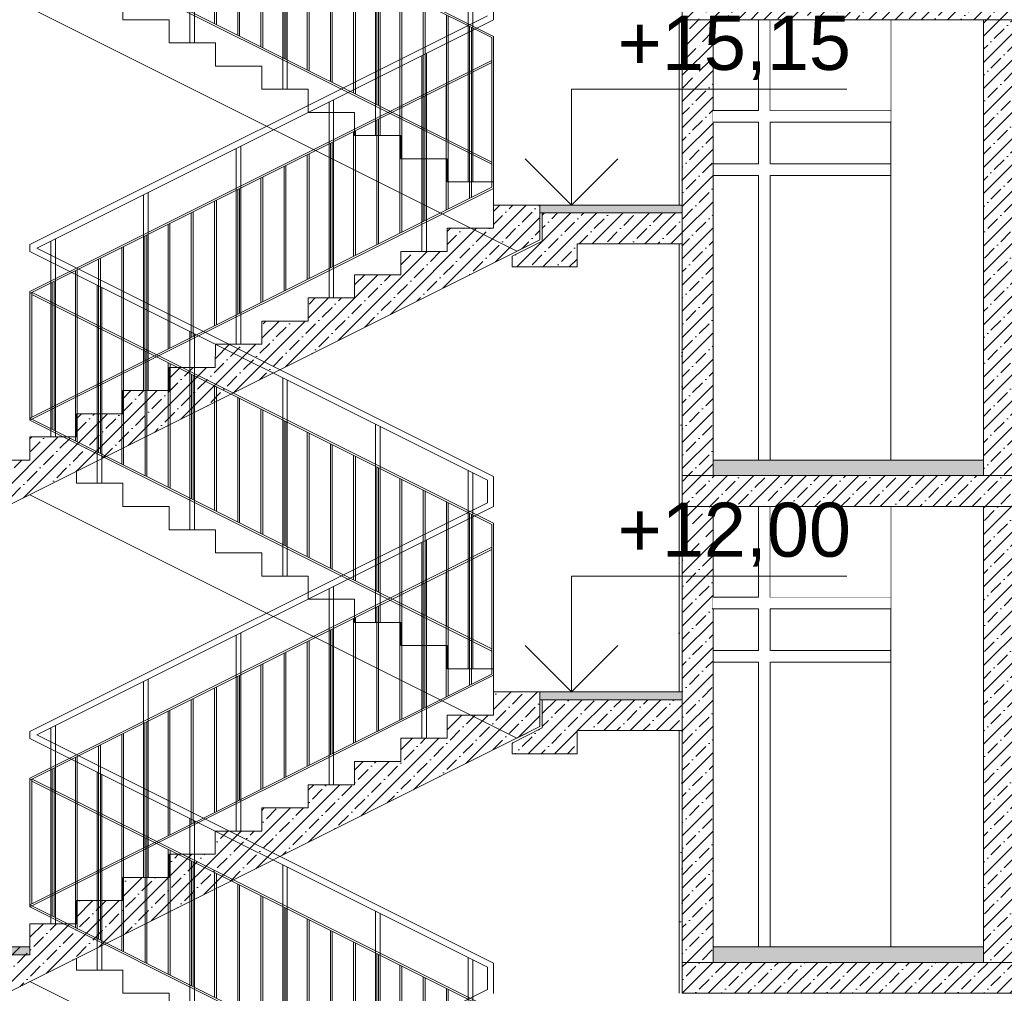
# Model space of a CAD drawing. Header units: millimetres. Extents: x -7244646 to -5701154, y 5723682 to 6071635.
# Tile 113 of 256: x -6390149 to -6383777, y 5749859 to 5756159. Entities that reach past the tile are written whole.
import ezdxf

# ---------------------------------------------------------------- set-up
doc = ezdxf.new("R2010")
doc.units = ezdxf.units.MM
doc.header["$MEASUREMENT"] = 0
doc.set_wipeout_variables(frame=1)
doc.linetypes.add('Wipeout_Contour', pattern=[1000, 0, -1000])
for name, color, linetype, lineweight in [('0_Ном._пера__1', 7, 'Continuous', 0), ('0_Ном._пера__120', 7, 'Continuous', 0), ('0_Ном._пера__18', 9, 'Continuous', 5), ('0_Ном._пера__21', 7, 'Continuous', 5), ('АР-вертикальная связь - Лестница.АР_Ном._пера__1', 7, 'Continuous', 0), ('АР-Чертеж-Размеры.АР_Ном._пера__1', 7, 'Continuous', 0)]:
    doc.layers.add(name, color=color, linetype=linetype, lineweight=lineweight)
doc.layers.add('АР-Чертеж-Размеры.АР', color=7, linetype='Continuous')
doc.styles.add('РЎР“Р•РќР•Р\xa0Р\x98Р\xa0_РЎРўР\x98Р›Р¬_2', font='arial.ttf')
doc.dimstyles.new('СГЕНЕРИР_СТИЛЬ__1', dxfattribs={"dimtxt": 500, "dimasz": 237.5, "dimexe": 0.18, "dimexo": 43263.067461, "dimgap": 0, "dimtad": 1, "dimlfac": 0.001, "dimzin": 0, "dimdsep": 46, "dimtxsty": 'РЎР“Р•РќР•Р\xa0Р\x98Р\xa0_РЎРўР\x98Р›Р¬_2', "dimblk": 'ARROWHEAD_6', "dimblk1": 'ARROWHEAD_6', "dimblk2": 'ARROWHEAD_6', "dimcen": 0.09, "dimclrd": 7, "dimclre": 7, "dimclrt": 7, "dimadec": 0, "dimazin": 0, "dimtfac": 1, "dimtdec": 4, "dimtmove": 2, "dimatfit": 3, "dimfxl": 1, "dimtolj": 1, "dimtzin": 0, "dimarcsym": 0})
pattern_1 = [(45, (-7387333.12, 5739809.18), (-84.852814, 84.852814), []), (45, (-7387375.54, 5739851.61), (-84.852814, 84.852814), [90, -30, 0, -30])]
pattern_2 = [(45, (-7387333.12, 5740159.18), (-111.369318, 111.369318), [0, -105, 0, -157.5]), (110, (-7386983.12, 5740159.18), (148.001588, 53.868173), [0, -77, 0, -133])]

# ---------------------------------------------------------------- blocks, each defined once
blk = doc.blocks.new('*D52', base_point=(-7387333.1, 5739809.2))
at = {"layer": 'АР-Чертеж-Размеры.АР_Ном._пера__1', "color": 7, "linetype": 'Continuous', "lineweight": 0, "transparency": 16777216}
for p, q in [((-6411439.3, 5858499.2), (-6411439.3, 5858686.7)), ((-6411314.3, 5858374.2), (-6411564.3, 5858624.2)), ((-6388218.7, 5858499.2), (-6411673.7, 5858499.2)), ((-6411439.3, 5738589.2), (-6411439.3, 5858499.2)), ((-6411564.3, 5738714.2), (-6411314.3, 5738464.2)), ((-6411204.9, 5738589.2), (-6411673.7, 5738589.2)), ((-6411439.3, 5738401.7), (-6411439.3, 5738589.2))]:
    blk.add_line(p, q, dxfattribs=at)
at = {"layer": 'АР-Чертеж-Размеры.АР_Ном._пера__1', "color": 7, "lineweight": 0, "transparency": 16777216, "insert": (-6411889.3, 5853972.3), "char_height": 500, "attachment_point": 7, "rotation": 90, "style": 'РЎР“Р•РќР•Р\xa0Р\x98Р\xa0_РЎРўР\x98Р›Р¬_2'}
blk.add_mtext('\\A1;{\\pql;\\fArial|b0|i0|c204|p0;\\W1.000000;119,91}', dxfattribs=at)
blk = doc.blocks.new('ARROWHEAD_6')
at = {"color": 0, "linetype": 'Continuous', "lineweight": 0}
for p, q in [((-0.5, -0.5), (0.5, 0.5)), ((0, 0), (-1, 0))]:
    blk.add_line(p, q, dxfattribs=at)
blk = doc.blocks.new('Линейный Размер_48_3', base_point=(-6386578.7, 5745359.2))
at = {"layer": 'АР-Чертеж-Размеры.АР_Ном._пера__1', "color": 7, "linetype": 'Continuous', "lineweight": 0}
for p, q in [((-6386578.7, 5754959.2), (-6386578.7, 5755709.2)), ((-6386578.7, 5755709.2), (-6384797.2, 5755709.2)), ((-6386578.7, 5754959.2), (-6386878.7, 5755259.2)), ((-6386278.7, 5755259.2), (-6386578.7, 5754959.2)), ((-6386578.7, 5754959.2), (-6386803.7, 5754959.2)), ((-6386578.7, 5754959.2), (-6386353.7, 5754959.2)), ((-6386578.7, 5751809.2), (-6386578.7, 5752559.2)), ((-6386578.7, 5752559.2), (-6384797.2, 5752559.2)), ((-6386578.7, 5751809.2), (-6386878.7, 5752109.2)), ((-6386278.7, 5752109.2), (-6386578.7, 5751809.2)), ((-6386578.7, 5751809.2), (-6386803.7, 5751809.2)), ((-6386578.7, 5751809.2), (-6386353.7, 5751809.2))]:
    blk.add_line(p, q, dxfattribs=at)
at = {"layer": 'АР-Чертеж-Размеры.АР_Ном._пера__1', "color": 7, "lineweight": 0, "char_height": 350, "attachment_point": 7, "style": 'РЎР“Р•РќР•Р\xa0Р\x98Р\xa0_РЎРўР\x98Р›Р¬_2'}
for s, insert in [('\\A1;{\\pql;\\fArial|b0|i0|c204|p0;\\W1.000000;+15,15}', (-6386278.7, 5755769.2)), ('\\A1;{\\pql;\\fArial|b0|i0|c204|p0;\\W1.000000;+12,00}', (-6386278.7, 5752619.2))]:
    blk.add_mtext(s, dxfattribs=dict(at, insert=insert))

msp = doc.modelspace()

# ---------------------------------------------------------------- hatches: boundary and pattern name
at = {"layer": '0_Ном._пера__1', "linetype": 'Continuous', "lineweight": 0}
h = msp.add_hatch(dxfattribs=at)
h.set_pattern_fill('ШТУКАТУРКА__ГИПС_01_0003', style=0, pattern_type=2)
h.set_pattern_definition(pattern_2)
h.paths.add_polyline_path([(-6385882.134, 5756159.18), (-6385882.134, 5754959.18), (-6385862.134, 5754959.18), (-6385862.134, 5756159.18)])
h = msp.add_hatch(dxfattribs=at)
h.set_pattern_fill('ЖЕЛЕЗОБЕТОН__PROJECT__0003', style=0, pattern_type=2)
h.set_pattern_definition(pattern_1)
h.paths.add_polyline_path([(-6383662.356, 5756159.18), (-6383912.356, 5756159.18), (-6383912.356, 5753209.18), (-6383662.356, 5753209.18)])
h = msp.add_hatch(dxfattribs=at)
h.set_pattern_fill('ШТУКАТУРКА__ГИПС_01_0003', style=0, pattern_type=2)
h.set_pattern_definition(pattern_2)
h.paths.add_polyline_path([(-6385882.134, 5754709.18), (-6385882.134, 5753224.18), (-6385862.134, 5753224.18), (-6385862.134, 5754709.18)])
h = msp.add_hatch(dxfattribs=at)
h.set_pattern_fill('ШТУКАТУРКА__ГИПС_01_0003', style=0, pattern_type=2)
h.set_pattern_definition(pattern_2)
h.paths.add_polyline_path([(-6385882.134, 5753009.18), (-6385882.134, 5751809.18), (-6385862.134, 5751809.18), (-6385862.134, 5753009.18)])
h = msp.add_hatch(dxfattribs=at)
h.set_pattern_fill('ЖЕЛЕЗОБЕТОН__PROJECT__0003', style=0, pattern_type=2)
h.set_pattern_definition(pattern_1)
h.paths.add_polyline_path([(-6383662.356, 5753009.18), (-6383912.356, 5753009.18), (-6383912.356, 5750059.18), (-6383662.356, 5750059.18)])
h = msp.add_hatch(dxfattribs=at)
h.set_pattern_fill('ШТУКАТУРКА__ГИПС_01_0003', style=0, pattern_type=2)
h.set_pattern_definition(pattern_2)
h.paths.add_polyline_path([(-6385882.134, 5751559.18), (-6385882.134, 5750074.18), (-6385862.134, 5750074.18), (-6385862.134, 5751559.18)])
h = msp.add_hatch(dxfattribs=at)
h.set_pattern_fill('ЖЕЛЕЗОБЕТОН__PROJECT__0003', style=0, pattern_type=2)
h.set_pattern_definition(pattern_1)
h.paths.add_polyline_path([(-6385862.134, 5750059.18), (-6385862.134, 5749859.18), (-6378784.171, 5749859.18), (-6378784.171, 5750059.18)])
at = {"layer": '0_Ном._пера__18', "linetype": 'Continuous', "lineweight": 5}
for points in [[(-6386782.137, 5754909.18), (-6385862.134, 5754909.18), (-6385862.134, 5754959.18), (-6386782.137, 5754959.18)], [(-6385662.134, 5753209.18), (-6383912.356, 5753209.18), (-6383912.356, 5753309.18), (-6385662.134, 5753309.18)], [(-6386782.137, 5751759.18), (-6385862.134, 5751759.18), (-6385862.134, 5751809.18), (-6386782.137, 5751809.18)], [(-6391597.134, 5750159.18), (-6391597.134, 5750109.18), (-6390082.137, 5750109.18), (-6390082.137, 5750159.18)], [(-6385662.134, 5750059.18), (-6383912.356, 5750059.18), (-6383912.356, 5750159.18), (-6385662.134, 5750159.18)]]:
    msp.add_hatch(color=9, dxfattribs=at).paths.add_polyline_path(points)
at = {"layer": 'АР-вертикальная связь - Лестница.АР_Ном._пера__1', "linetype": 'Continuous', "lineweight": 0}
h = msp.add_hatch(dxfattribs=at)
h.set_pattern_fill('ЖЕЛЕЗОБЕТОН__PROJECT__0003', style=0, pattern_type=2)
h.set_pattern_definition(pattern_1)
h.paths.add_polyline_path([(-6390382.137, 5753309.18), (-6390382.137, 5753102.344), (-6390215.366, 5753018.959), (-6390088.539, 5753082.372), (-6386782.137, 5754735.573), (-6386782.137, 5754959.18), (-6386807.137, 5754959.18), (-6387082.137, 5754959.18), (-6387082.137, 5754809.18), (-6387382.137, 5754809.18), (-6387382.137, 5754659.18), (-6387682.137, 5754659.18), (-6387682.137, 5754509.18), (-6387982.137, 5754509.18), (-6387982.137, 5754359.18), (-6388282.137, 5754359.18), (-6388282.137, 5754209.18), (-6388582.137, 5754209.18), (-6388582.137, 5754059.18), (-6388882.137, 5754059.18), (-6388882.858, 5753909.18), (-6389182.137, 5753909.18), (-6389182.137, 5753759.18), (-6389482.137, 5753759.18), (-6389482.137, 5753609.18), (-6389782.137, 5753609.18), (-6389782.137, 5753459.18), (-6390082.137, 5753459.18), (-6390082.137, 5753309.18)])
h = msp.add_hatch(dxfattribs=at)
h.set_pattern_fill('ЖЕЛЕЗОБЕТОН__PROJECT__0003', style=0, pattern_type=2)
h.set_pattern_definition(pattern_1)
h.paths.add_polyline_path([(-6386767.137, 5754726.303), (-6386962.137, 5754628.803), (-6386962.137, 5754559.18), (-6386542.137, 5754559.18), (-6386542.137, 5754709.18), (-6385862.134, 5754709.18), (-6385862.134, 5754749.18), (-6385862.134, 5754909.18), (-6386767.137, 5754909.18)])
h = msp.add_hatch(dxfattribs=at)
h.set_pattern_fill('ЖЕЛЕЗОБЕТОН__PROJECT__0003', style=0, pattern_type=2)
h.set_pattern_definition(pattern_1)
h.paths.add_polyline_path([(-6390382.137, 5750159.18), (-6390382.137, 5749952.344), (-6390215.366, 5749868.959), (-6390088.539, 5749932.372), (-6386782.137, 5751585.573), (-6386782.137, 5751809.18), (-6386807.137, 5751809.18), (-6387082.137, 5751809.18), (-6387082.137, 5751659.18), (-6387382.137, 5751659.18), (-6387382.137, 5751509.18), (-6387682.137, 5751509.18), (-6387682.137, 5751359.18), (-6387982.137, 5751359.18), (-6387982.137, 5751209.18), (-6388282.137, 5751209.18), (-6388282.137, 5751059.18), (-6388582.137, 5751059.18), (-6388582.137, 5750909.18), (-6388882.858, 5750909.18), (-6388882.858, 5750759.18), (-6389182.137, 5750759.18), (-6389182.137, 5750609.18), (-6389482.137, 5750609.18), (-6389482.137, 5750459.18), (-6389782.137, 5750459.18), (-6389782.137, 5750309.18), (-6390082.137, 5750309.18), (-6390082.137, 5750159.18)])
h = msp.add_hatch(dxfattribs=at)
h.set_pattern_fill('ЖЕЛЕЗОБЕТОН__PROJECT__0003', style=0, pattern_type=2)
h.set_pattern_definition(pattern_1)
h.paths.add_polyline_path([(-6386767.137, 5751576.303), (-6386962.137, 5751478.803), (-6386962.137, 5751409.18), (-6386542.137, 5751409.18), (-6386542.137, 5751559.18), (-6385862.134, 5751559.18), (-6385862.134, 5751599.18), (-6385862.134, 5751759.18), (-6386767.137, 5751759.18)])

# ---------------------------------------------------------------- linework, layer by layer
at = {"layer": '0_Ном._пера__1', "color": 7, "linetype": 'Continuous', "lineweight": 0}
for p, q in [((-6385882.134, 5756159.18), (-6385882.137, 5754959.18)), ((-6385862.134, 5756159.18), (-6385882.134, 5756159.18)), ((-6385662.134, 5756159.18), (-6385862.134, 5756159.18)), ((-6384512.353, 5753309.18), (-6384512.353, 5756159.18)), ((-6383912.356, 5756159.18), (-6383912.356, 5753324.18)), ((-6385291.529, 5755226.68), (-6384512.353, 5755226.68)), ((-6385291.529, 5755151.68), (-6384512.353, 5755151.68)), ((-6385882.137, 5754709.18), (-6385882.133, 5753009.18)), ((-6385882.134, 5753009.18), (-6385882.137, 5751809.18)), ((-6385862.134, 5753009.18), (-6385882.134, 5753009.18)), ((-6385662.134, 5753009.18), (-6385862.134, 5753009.18)), ((-6384512.353, 5750159.18), (-6384512.353, 5753009.18)), ((-6383912.356, 5753009.18), (-6383912.356, 5750174.18)), ((-6385291.529, 5752076.68), (-6384512.353, 5752076.68)), ((-6385291.529, 5752001.68), (-6384512.353, 5752001.68)), ((-6385882.137, 5751559.18), (-6385882.133, 5749859.18))]:
    msp.add_line(p, q, dxfattribs=at)
at = {"layer": '0_Ном._пера__1', "color": 7, "linetype": 'Continuous', "lineweight": 0, "flags": 128}
for points in [[(-6386782.137, 5754909.18), (-6385862.134, 5754909.18), (-6385862.134, 5754959.18), (-6386782.137, 5754959.18)], [(-6385662.134, 5753209.18), (-6383912.356, 5753209.18), (-6383912.356, 5753309.18), (-6385662.134, 5753309.18)], [(-6386782.137, 5751759.18), (-6385862.134, 5751759.18), (-6385862.134, 5751809.18), (-6386782.137, 5751809.18)], [(-6391597.134, 5750159.18), (-6391597.134, 5750109.18), (-6390082.137, 5750109.18), (-6390082.137, 5750159.18)], [(-6385662.134, 5750059.18), (-6383912.356, 5750059.18), (-6383912.356, 5750159.18), (-6385662.134, 5750159.18)]]:
    msp.add_lwpolyline(points, close=True, dxfattribs=at)
at = {"layer": '0_Ном._пера__120', "color": 7, "linetype": 'Continuous', "lineweight": 0}
for p, q in [((-6387093.986, 5756043.764), (-6390070.287, 5757531.914)), ((-6387082.137, 5756051.256), (-6390068.645, 5757544.51)), ((-6387093.986, 5755237.18), (-6390082.137, 5756731.256)), ((-6387093.986, 5755223.764), (-6390082.137, 5756717.839)), ((-6387082.137, 5756353.616), (-6387082.137, 5756158.82)), ((-6390082.137, 5754703.541), (-6387122.137, 5756183.541)), ((-6390037.34, 5754681.218), (-6387082.137, 5756158.82)), ((-6390082.137, 5754401.18), (-6387093.986, 5755895.256)), ((-6390082.137, 5754387.764), (-6387093.986, 5755881.839)), ((-6390082.137, 5753581.18), (-6387093.986, 5755075.256)), ((-6390082.137, 5753567.764), (-6387082.137, 5755067.764)), ((-6390082.137, 5754703.541), (-6390082.137, 5754658.895)), ((-6387122.137, 5753178.895), (-6390082.137, 5754658.895)), ((-6387082.137, 5753203.616), (-6390037.34, 5754681.218)), ((-6387082.137, 5752901.256), (-6390068.645, 5754394.51)), ((-6387093.986, 5752893.764), (-6390070.287, 5754381.914)), ((-6387093.986, 5752087.18), (-6390082.137, 5753581.256)), ((-6387093.986, 5752073.764), (-6390082.137, 5753567.839)), ((-6387082.137, 5753203.616), (-6387082.137, 5753008.82)), ((-6387122.137, 5753178.895), (-6387122.137, 5753033.541)), ((-6390082.137, 5751553.541), (-6387122.137, 5753033.541)), ((-6390037.34, 5751531.218), (-6387082.137, 5753008.82)), ((-6390082.137, 5751251.18), (-6387093.986, 5752745.256)), ((-6390082.137, 5751237.764), (-6387093.986, 5752731.839)), ((-6390082.137, 5750431.18), (-6387093.986, 5751925.256)), ((-6390082.137, 5750417.764), (-6387082.137, 5751917.764)), ((-6390082.137, 5751553.541), (-6390082.137, 5751508.895)), ((-6387082.137, 5750053.616), (-6390037.34, 5751531.218)), ((-6387122.137, 5750028.895), (-6390082.137, 5751508.895)), ((-6387093.986, 5749743.764), (-6390070.287, 5751231.914)), ((-6387082.137, 5749751.256), (-6390068.645, 5751244.51)), ((-6387093.986, 5748937.18), (-6390082.137, 5750431.256)), ((-6387093.986, 5748923.764), (-6390082.137, 5750417.839)), ((-6387122.137, 5750028.895), (-6387122.137, 5749883.541)), ((-6387082.137, 5750053.616), (-6387082.137, 5749858.82)), ((-6390082.137, 5748403.541), (-6387122.137, 5749883.541))]:
    msp.add_line(p, q, dxfattribs=at)
for points in [[(-6389046.986, 5757291.32), (-6389046.986, 5756009.18)], [(-6389016.986, 5757276.32), (-6389016.986, 5756009.18)], [(-6388446.988, 5756991.321), (-6388446.988, 5755709.18)], [(-6388416.988, 5756976.321), (-6388416.988, 5755709.18)], [(-6388887.836, 5756134.105), (-6388887.836, 5756940.689)], [(-6388875.986, 5756128.18), (-6388875.986, 5756934.764)], [(-6388737.836, 5756059.105), (-6388737.836, 5756865.689)], [(-6388725.986, 5756053.18), (-6388725.986, 5756859.764)], [(-6388587.836, 5755984.105), (-6388587.836, 5756790.689)], [(-6388575.986, 5755978.18), (-6388575.986, 5756784.764)], [(-6388437.986, 5755909.18), (-6388437.986, 5756715.761)], [(-6388426.137, 5755903.256), (-6388426.137, 5756709.839)], [(-6387846.984, 5756691.318), (-6387846.984, 5755409.18)], [(-6388287.836, 5755834.105), (-6388287.836, 5756640.689)], [(-6388275.986, 5755828.18), (-6388275.986, 5756634.764)], [(-6387816.984, 5756676.318), (-6387816.984, 5755409.18)], [(-6388137.836, 5755759.105), (-6388137.836, 5756565.689)], [(-6388125.986, 5755753.18), (-6388125.986, 5756559.764)], [(-6387987.836, 5755684.105), (-6387987.836, 5756490.689)], [(-6387975.986, 5755678.18), (-6387975.986, 5756484.764)], [(-6387837.986, 5755609.18), (-6387837.986, 5756415.761)], [(-6387826.137, 5755603.256), (-6387826.137, 5756409.839)], [(-6387246.986, 5756391.319), (-6387246.986, 5755109.18)], [(-6387216.986, 5756376.319), (-6387216.986, 5755109.18)], [(-6390082.137, 5756235.573), (-6386932.137, 5754660.573), (-6386782.137, 5754735.573), (-6386782.137, 5754959.18), (-6387082.137, 5754959.18), (-6387082.137, 5755109.18), (-6387382.137, 5755109.18), (-6387382.137, 5755259.18), (-6387682.137, 5755259.18), (-6387682.137, 5755409.18), (-6387982.137, 5755409.18), (-6387982.137, 5755559.18), (-6388282.137, 5755559.18), (-6388282.137, 5755709.18), (-6388582.137, 5755709.18), (-6388582.137, 5755859.18), (-6388882.137, 5755859.18), (-6388882.137, 5756009.18), (-6389182.137, 5756009.18), (-6389182.137, 5756159.18), (-6389482.137, 5756159.18), (-6389482.137, 5756309.18)], [(-6387687.836, 5755534.105), (-6387687.836, 5756340.689)], [(-6387675.986, 5755528.18), (-6387675.986, 5756334.764)], [(-6387537.836, 5755459.105), (-6387537.836, 5756265.689)], [(-6387525.986, 5755453.18), (-6387525.986, 5756259.764)], [(-6387387.836, 5755384.105), (-6387387.836, 5756190.689)], [(-6387375.986, 5755378.18), (-6387375.986, 5756184.764)], [(-6387237.986, 5755309.18), (-6387237.986, 5756115.761)], [(-6387226.137, 5755303.256), (-6387226.137, 5756109.839)], [(-6387082.137, 5755217.764), (-6387082.137, 5756051.256)], [(-6387093.986, 5755223.689), (-6387093.986, 5756043.764)], [(-6387547.137, 5755926.32), (-6387547.137, 5754659.18)], [(-6387517.137, 5755941.32), (-6387517.137, 5754659.18)], [(-6387093.986, 5755075.256), (-6387093.986, 5755884.839)], [(-6387082.137, 5755067.764), (-6387082.137, 5755890.764)], [(-6387237.986, 5755003.256), (-6387237.986, 5755809.839)], [(-6387226.137, 5755009.177), (-6387226.137, 5755815.764)], [(-6387387.986, 5754928.256), (-6387387.986, 5755734.839)], [(-6387376.137, 5754934.18), (-6387376.137, 5755740.764)], [(-6388147.137, 5755626.32), (-6388147.137, 5754359.18)], [(-6388117.137, 5755641.32), (-6388117.137, 5754359.18)], [(-6387537.986, 5754853.256), (-6387537.986, 5755659.839)], [(-6387526.137, 5754859.18), (-6387526.137, 5755665.761)], [(-6387688.137, 5754778.18), (-6387688.137, 5755584.764)], [(-6387676.287, 5754784.105), (-6387676.287, 5755590.689)], [(-6387838.137, 5754703.18), (-6387838.137, 5755509.764)], [(-6387826.287, 5754709.105), (-6387826.287, 5755515.689)], [(-6387988.137, 5754628.18), (-6387988.137, 5755434.764)], [(-6387976.287, 5754634.105), (-6387976.287, 5755440.689)], [(-6388137.986, 5754553.256), (-6388137.986, 5755359.839)], [(-6388126.137, 5754559.18), (-6388126.137, 5755365.761)], [(-6388747.135, 5755326.321), (-6388747.135, 5754059.18)], [(-6388717.135, 5755341.321), (-6388717.135, 5754059.18)], [(-6388276.287, 5754484.105), (-6388276.287, 5755290.689)], [(-6388288.137, 5754478.18), (-6388288.137, 5755284.764)], [(-6388438.137, 5754403.18), (-6388438.137, 5755209.764)], [(-6388426.287, 5754409.105), (-6388426.287, 5755215.689)], [(-6388588.137, 5754328.18), (-6388588.137, 5755134.764)], [(-6388576.287, 5754334.105), (-6388576.287, 5755140.689)], [(-6389317.139, 5755041.318), (-6389317.139, 5753759.18)], [(-6388737.986, 5754253.256), (-6388737.986, 5755059.839)], [(-6388726.137, 5754259.18), (-6388726.137, 5755065.761)], [(-6389347.139, 5755026.318), (-6389347.139, 5753759.18)], [(-6388888.137, 5754178.18), (-6388888.137, 5754984.764)], [(-6388876.287, 5754184.105), (-6388876.287, 5754990.689)], [(-6390382.137, 5753309.18), (-6390082.137, 5753309.18), (-6390082.137, 5753459.18), (-6389782.137, 5753459.18), (-6389782.137, 5753609.18), (-6389482.137, 5753609.18), (-6389482.137, 5753759.18), (-6389182.137, 5753759.18), (-6389182.137, 5753909.18), (-6388882.858, 5753909.18), (-6388882.137, 5754059.18), (-6388582.137, 5754059.18), (-6388582.137, 5754209.18), (-6388282.137, 5754209.18), (-6388282.137, 5754359.18), (-6387982.137, 5754359.18), (-6387982.137, 5754509.18), (-6387682.137, 5754509.18), (-6387682.137, 5754659.18), (-6387382.137, 5754659.18), (-6387382.137, 5754809.18), (-6387082.137, 5754809.18), (-6387082.137, 5754959.18), (-6386782.137, 5754959.18), (-6386782.137, 5754735.573), (-6390215.366, 5753018.959)], [(-6389038.137, 5754103.18), (-6389038.137, 5754909.764)], [(-6389026.287, 5754109.105), (-6389026.287, 5754915.689)], [(-6389176.287, 5754034.105), (-6389176.287, 5754840.689)], [(-6389188.137, 5754028.18), (-6389188.137, 5754834.764)], [(-6389947.137, 5754726.319), (-6389947.137, 5753459.18)], [(-6389917.137, 5754741.319), (-6389917.137, 5753459.18)], [(-6389337.986, 5753953.256), (-6389337.986, 5754759.839)], [(-6389326.137, 5753959.18), (-6389326.137, 5754765.761)], [(-6389488.137, 5753878.18), (-6389488.137, 5754684.764)], [(-6389476.287, 5753884.105), (-6389476.287, 5754690.689)], [(-6389638.137, 5753803.18), (-6389638.137, 5754609.764)], [(-6389626.287, 5753809.105), (-6389626.287, 5754615.689)], [(-6389788.137, 5753728.18), (-6389788.137, 5754534.764)], [(-6389776.287, 5753734.105), (-6389776.287, 5754540.689)], [(-6389937.986, 5753653.256), (-6389937.986, 5754459.839)], [(-6389926.137, 5753659.18), (-6389926.137, 5754465.761)], [(-6390082.137, 5753567.764), (-6390082.137, 5754401.18)], [(-6389646.986, 5754441.32), (-6389646.986, 5753159.18)], [(-6389616.986, 5754426.32), (-6389616.986, 5753159.18)], [(-6390070.287, 5753587.105), (-6390070.287, 5754393.689)], [(-6389937.986, 5753509.178), (-6389937.986, 5754315.764)], [(-6389926.137, 5753503.256), (-6389926.137, 5754309.839)], [(-6389787.986, 5753434.18), (-6389787.986, 5754240.764)], [(-6389776.137, 5753428.256), (-6389776.137, 5754234.839)], [(-6389637.986, 5753359.18), (-6389637.986, 5754165.761)], [(-6389626.137, 5753353.256), (-6389626.137, 5754159.839)], [(-6389046.986, 5754141.32), (-6389046.986, 5752859.18)], [(-6389487.836, 5753284.105), (-6389487.836, 5754090.689)], [(-6389475.986, 5753278.18), (-6389475.986, 5754084.764)], [(-6389016.986, 5754126.32), (-6389016.986, 5752859.18)], [(-6389337.836, 5753209.105), (-6389337.836, 5754015.689)], [(-6389325.986, 5753203.18), (-6389325.986, 5754009.764)], [(-6389187.836, 5753134.105), (-6389187.836, 5753940.689)], [(-6389175.986, 5753128.18), (-6389175.986, 5753934.764)], [(-6389037.986, 5753059.18), (-6389037.986, 5753865.761)], [(-6389026.137, 5753053.256), (-6389026.137, 5753859.839)], [(-6388446.988, 5753841.321), (-6388446.988, 5752559.18)], [(-6388416.988, 5753826.321), (-6388416.988, 5752559.18)], [(-6388887.836, 5752984.105), (-6388887.836, 5753790.689)], [(-6388875.986, 5752978.18), (-6388875.986, 5753784.764)], [(-6388737.836, 5752909.105), (-6388737.836, 5753715.689)], [(-6388725.986, 5752903.18), (-6388725.986, 5753709.764)], [(-6388587.836, 5752834.105), (-6388587.836, 5753640.689)], [(-6388575.986, 5752828.18), (-6388575.986, 5753634.764)], [(-6388437.986, 5752759.18), (-6388437.986, 5753565.761)], [(-6388426.137, 5752753.256), (-6388426.137, 5753559.839)], [(-6387846.984, 5753541.319), (-6387846.984, 5752259.18)], [(-6387816.984, 5753526.319), (-6387816.984, 5752259.18)], [(-6388287.836, 5752684.105), (-6388287.836, 5753490.689)], [(-6388275.986, 5752678.18), (-6388275.986, 5753484.764)], [(-6388137.836, 5752609.105), (-6388137.836, 5753415.689)], [(-6388125.986, 5752603.18), (-6388125.986, 5753409.764)], [(-6387987.836, 5752534.105), (-6387987.836, 5753340.689)], [(-6387975.986, 5752528.18), (-6387975.986, 5753334.764)], [(-6387837.986, 5752459.18), (-6387837.986, 5753265.761)], [(-6387826.137, 5752453.256), (-6387826.137, 5753259.839)], [(-6390082.137, 5753085.573), (-6386932.137, 5751510.573), (-6386782.137, 5751585.573), (-6386782.137, 5751809.18), (-6387082.137, 5751809.18), (-6387082.137, 5751959.18), (-6387382.137, 5751959.18), (-6387382.137, 5752109.18), (-6387682.137, 5752109.18), (-6387682.137, 5752259.18), (-6387982.137, 5752259.18), (-6387982.137, 5752409.18), (-6388282.137, 5752409.18), (-6388282.137, 5752559.18), (-6388582.137, 5752559.18), (-6388582.137, 5752709.18), (-6388882.137, 5752709.18), (-6388882.137, 5752859.18), (-6389182.137, 5752859.18), (-6389182.137, 5753009.18), (-6389482.137, 5753009.18), (-6389482.137, 5753159.18), (-6389782.137, 5753159.18), (-6389782.137, 5753235.573)], [(-6387687.836, 5752384.105), (-6387687.836, 5753190.689)], [(-6387675.986, 5752378.18), (-6387675.986, 5753184.764)], [(-6387246.986, 5753241.32), (-6387246.986, 5751959.18)], [(-6387216.986, 5753226.32), (-6387216.986, 5751959.18)], [(-6387537.836, 5752309.105), (-6387537.836, 5753115.689)], [(-6387525.986, 5752303.18), (-6387525.986, 5753109.764)], [(-6387387.836, 5752234.105), (-6387387.836, 5753040.689)], [(-6387375.986, 5752228.18), (-6387375.986, 5753034.764)], [(-6387237.986, 5752159.18), (-6387237.986, 5752965.761)], [(-6387226.137, 5752153.256), (-6387226.137, 5752959.839)], [(-6387093.986, 5752073.689), (-6387093.986, 5752893.764)], [(-6387082.137, 5752067.764), (-6387082.137, 5752901.256)], [(-6387547.137, 5752776.32), (-6387547.137, 5751509.18)], [(-6387517.137, 5752791.32), (-6387517.137, 5751509.18)], [(-6387082.137, 5751917.764), (-6387082.137, 5752740.764)], [(-6387093.986, 5751925.256), (-6387093.986, 5752734.839)], [(-6387237.986, 5751853.256), (-6387237.986, 5752659.839)], [(-6387226.137, 5751859.178), (-6387226.137, 5752665.764)], [(-6387387.986, 5751778.256), (-6387387.986, 5752584.839)], [(-6387376.137, 5751784.18), (-6387376.137, 5752590.764)], [(-6388117.137, 5752491.32), (-6388117.137, 5751209.18)], [(-6387537.986, 5751703.256), (-6387537.986, 5752509.839)], [(-6387526.137, 5751709.18), (-6387526.137, 5752515.761)], [(-6388147.137, 5752476.32), (-6388147.137, 5751209.18)], [(-6387688.137, 5751628.18), (-6387688.137, 5752434.764)], [(-6387676.287, 5751634.105), (-6387676.287, 5752440.689)], [(-6387838.137, 5751553.18), (-6387838.137, 5752359.764)], [(-6387826.287, 5751559.105), (-6387826.287, 5752365.689)], [(-6387988.137, 5751478.18), (-6387988.137, 5752284.764)], [(-6387976.287, 5751484.105), (-6387976.287, 5752290.689)], [(-6388747.135, 5752176.321), (-6388747.135, 5750909.18)], [(-6388717.135, 5752191.321), (-6388717.135, 5750909.18)], [(-6388137.986, 5751403.256), (-6388137.986, 5752209.839)], [(-6388126.137, 5751409.18), (-6388126.137, 5752215.761)], [(-6388288.137, 5751328.18), (-6388288.137, 5752134.764)], [(-6388276.287, 5751334.105), (-6388276.287, 5752140.689)], [(-6388438.137, 5751253.18), (-6388438.137, 5752059.764)], [(-6388426.287, 5751259.105), (-6388426.287, 5752065.689)], [(-6388588.137, 5751178.18), (-6388588.137, 5751984.764)], [(-6388576.287, 5751184.105), (-6388576.287, 5751990.689)], [(-6388737.986, 5751103.256), (-6388737.986, 5751909.839)], [(-6388726.137, 5751109.18), (-6388726.137, 5751915.761)], [(-6389347.139, 5751876.319), (-6389347.139, 5750609.18)], [(-6389317.139, 5751891.319), (-6389317.139, 5750609.18)], [(-6390382.137, 5750159.18), (-6390082.137, 5750159.18), (-6390082.137, 5750309.18), (-6389782.137, 5750309.18), (-6389782.137, 5750459.18), (-6389482.137, 5750459.18), (-6389482.137, 5750609.18), (-6389182.137, 5750609.18), (-6389182.137, 5750759.18), (-6388882.858, 5750759.18), (-6388882.858, 5750909.18), (-6388582.137, 5750909.18), (-6388582.137, 5751059.18), (-6388282.137, 5751059.18), (-6388282.137, 5751209.18), (-6387982.137, 5751209.18), (-6387982.137, 5751359.18), (-6387682.137, 5751359.18), (-6387682.137, 5751509.18), (-6387382.137, 5751509.18), (-6387382.137, 5751659.18), (-6387082.137, 5751659.18), (-6387082.137, 5751809.18), (-6386782.137, 5751809.18), (-6386782.137, 5751585.573), (-6390215.366, 5749868.959)], [(-6388888.137, 5751028.18), (-6388888.137, 5751834.764)], [(-6388876.287, 5751034.105), (-6388876.287, 5751840.689)], [(-6389038.137, 5750953.18), (-6389038.137, 5751759.764)], [(-6389026.287, 5750959.105), (-6389026.287, 5751765.689)], [(-6389188.137, 5750878.18), (-6389188.137, 5751684.764)], [(-6389176.287, 5750884.105), (-6389176.287, 5751690.689)], [(-6389917.137, 5751591.32), (-6389917.137, 5750309.18)], [(-6389337.986, 5750803.256), (-6389337.986, 5751609.839)], [(-6389326.137, 5750809.18), (-6389326.137, 5751615.761)], [(-6389947.137, 5751576.32), (-6389947.137, 5750309.18)], [(-6389488.137, 5750728.18), (-6389488.137, 5751534.764)], [(-6389476.287, 5750734.105), (-6389476.287, 5751540.689)], [(-6389626.287, 5750659.105), (-6389626.287, 5751465.689)], [(-6389638.137, 5750653.18), (-6389638.137, 5751459.764)], [(-6389788.137, 5750578.18), (-6389788.137, 5751384.764)], [(-6389776.287, 5750584.105), (-6389776.287, 5751390.689)], [(-6389937.986, 5750503.256), (-6389937.986, 5751309.839)], [(-6389926.137, 5750509.18), (-6389926.137, 5751315.761)], [(-6389646.986, 5751291.32), (-6389646.986, 5750009.18)], [(-6389616.986, 5751276.32), (-6389616.986, 5750009.18)], [(-6390082.137, 5750417.764), (-6390082.137, 5751251.18)], [(-6390070.287, 5750437.105), (-6390070.287, 5751243.689)], [(-6389937.986, 5750359.178), (-6389937.986, 5751165.764)], [(-6389926.137, 5750353.256), (-6389926.137, 5751159.839)], [(-6389787.986, 5750284.18), (-6389787.986, 5751090.764)], [(-6389776.137, 5750278.256), (-6389776.137, 5751084.839)], [(-6389637.986, 5750209.18), (-6389637.986, 5751015.761)], [(-6389626.137, 5750203.256), (-6389626.137, 5751009.839)], [(-6389046.986, 5750991.32), (-6389046.986, 5749709.18)], [(-6389016.986, 5750976.32), (-6389016.986, 5749709.18)], [(-6389487.836, 5750134.105), (-6389487.836, 5750940.689)], [(-6389475.986, 5750128.18), (-6389475.986, 5750934.764)], [(-6389337.836, 5750059.105), (-6389337.836, 5750865.689)], [(-6389325.986, 5750053.18), (-6389325.986, 5750859.764)], [(-6389187.836, 5749984.105), (-6389187.836, 5750790.689)], [(-6389175.986, 5749978.18), (-6389175.986, 5750784.764)], [(-6389037.986, 5749909.18), (-6389037.986, 5750715.761)], [(-6389026.137, 5749903.256), (-6389026.137, 5750709.839)], [(-6388887.836, 5749834.105), (-6388887.836, 5750640.689)], [(-6388446.988, 5750691.321), (-6388446.988, 5749409.18)], [(-6388416.988, 5750676.321), (-6388416.988, 5749409.18)], [(-6388875.986, 5749828.18), (-6388875.986, 5750634.764)], [(-6388737.836, 5749759.105), (-6388737.836, 5750565.689)], [(-6388725.986, 5749753.18), (-6388725.986, 5750559.764)], [(-6388587.836, 5749684.105), (-6388587.836, 5750490.689)], [(-6388575.986, 5749678.18), (-6388575.986, 5750484.764)], [(-6388437.986, 5749609.18), (-6388437.986, 5750415.761)], [(-6388426.137, 5749603.256), (-6388426.137, 5750409.839)], [(-6387846.984, 5750391.319), (-6387846.984, 5749109.18)], [(-6388287.836, 5749534.105), (-6388287.836, 5750340.689)], [(-6388275.986, 5749528.18), (-6388275.986, 5750334.764)], [(-6387816.984, 5750376.319), (-6387816.984, 5749109.18)], [(-6388137.836, 5749459.105), (-6388137.836, 5750265.689)], [(-6388125.986, 5749453.18), (-6388125.986, 5750259.764)], [(-6387987.836, 5749384.105), (-6387987.836, 5750190.689)], [(-6387975.986, 5749378.18), (-6387975.986, 5750184.764)], [(-6390082.137, 5749935.574), (-6386932.137, 5748360.574), (-6386782.137, 5748435.574), (-6386782.137, 5748659.18), (-6387082.137, 5748659.18), (-6387082.137, 5748809.18), (-6387382.137, 5748809.18), (-6387382.137, 5748959.18), (-6387682.137, 5748959.18), (-6387682.137, 5749109.18), (-6387982.137, 5749109.18), (-6387982.137, 5749259.18), (-6388282.137, 5749259.18), (-6388282.137, 5749409.18), (-6388582.137, 5749409.18), (-6388582.137, 5749559.18), (-6388882.137, 5749559.18), (-6388882.137, 5749709.18), (-6389182.137, 5749709.18), (-6389182.137, 5749859.18), (-6389482.137, 5749859.18), (-6389482.137, 5750009.18), (-6389782.137, 5750009.18), (-6389782.137, 5750085.573)], [(-6387837.986, 5749309.18), (-6387837.986, 5750115.761)], [(-6387826.137, 5749303.256), (-6387826.137, 5750109.839)], [(-6387246.986, 5750091.32), (-6387246.986, 5748809.18)], [(-6387216.986, 5750076.32), (-6387216.986, 5748809.18)], [(-6387687.836, 5749234.105), (-6387687.836, 5750040.689)], [(-6387675.986, 5749228.18), (-6387675.986, 5750034.764)], [(-6387537.836, 5749159.105), (-6387537.836, 5749965.689)], [(-6387525.986, 5749153.18), (-6387525.986, 5749959.764)], [(-6387387.836, 5749084.105), (-6387387.836, 5749890.689)], [(-6387375.986, 5749078.18), (-6387375.986, 5749884.764)]]:
    msp.add_lwpolyline(points, dxfattribs=at)
for points in [[(-6386962.137, 5754628.803), (-6386767.137, 5754726.303), (-6386767.137, 5754909.18), (-6385862.134, 5754909.18), (-6385862.134, 5754709.18), (-6386542.137, 5754709.18), (-6386542.137, 5754559.18), (-6386962.137, 5754559.18)], [(-6386782.137, 5751809.18), (-6385862.134, 5751809.18), (-6385862.134, 5751759.18), (-6386782.137, 5751759.18)], [(-6386962.137, 5751478.803), (-6386767.137, 5751576.303), (-6386767.137, 5751759.18), (-6385862.134, 5751759.18), (-6385862.134, 5751559.18), (-6386542.137, 5751559.18), (-6386542.137, 5751409.18), (-6386962.137, 5751409.18)]]:
    msp.add_lwpolyline(points, close=True, dxfattribs=at)
at = {"layer": '0_Ном._пера__21', "color": 7, "linetype": 'Continuous', "lineweight": 5, "flags": 128}
for points in [[(-6383662.356, 5756159.18), (-6383912.356, 5756159.18), (-6383912.356, 5753209.18), (-6383662.356, 5753209.18)], [(-6383662.356, 5753009.18), (-6383912.356, 5753009.18), (-6383912.356, 5750059.18), (-6383662.356, 5750059.18)], [(-6385862.134, 5750059.18), (-6385862.134, 5749859.18), (-6378784.171, 5749859.18), (-6378784.171, 5750059.18)]]:
    msp.add_lwpolyline(points, close=True, dxfattribs=at)

# ---------------------------------------------------------------- wipeouts: each hides what was drawn before it
at = {"color": 254, "linetype": 'Wipeout_Contour', "lineweight": 0, "ltscale": 34385388.85259239}
msp.add_wipeout([(-6385676.737, 5755226.68), (-6385676.737, 5755151.68), (-6385381.622, 5755151.68), (-6385381.622, 5755226.68)], dxfattribs=at)
at = {"color": 254, "linetype": 'Wipeout_Contour', "lineweight": 0, "ltscale": 34376954.52251397}
msp.add_wipeout([(-6385676.737, 5752076.68), (-6385676.737, 5752001.68), (-6385381.622, 5752001.68), (-6385381.622, 5752076.68)], dxfattribs=at)

# ---------------------------------------------------------------- next in the draw order: hatches: boundary and pattern name
at = {"layer": '0_Ном._пера__1', "linetype": 'Continuous', "lineweight": 0}
h = msp.add_hatch(dxfattribs=at)
h.set_pattern_fill('ЖЕЛЕЗОБЕТОН__PROJECT__0003', style=0, pattern_type=2)
h.set_pattern_definition(pattern_1)
h.paths.add_polyline_path([(-6385862.134, 5753209.18), (-6385662.134, 5753209.18), (-6385662.134, 5756159.18), (-6385862.134, 5756159.18)])
h = msp.add_hatch(dxfattribs=at)
h.set_pattern_fill('ЖЕЛЕЗОБЕТОН__PROJECT__0003', style=0, pattern_type=2)
h.set_pattern_definition(pattern_1)
h.paths.add_polyline_path([(-6385862.134, 5750059.18), (-6385662.134, 5750059.18), (-6385662.134, 5753009.18), (-6385862.134, 5753009.18)])

# ---------------------------------------------------------------- next in the draw order: linework, layer by layer
at = {"layer": '0_Ном._пера__1', "color": 7, "linetype": 'Continuous', "lineweight": 0}
for p, q in [((-6385662.134, 5756159.18), (-6385662.134, 5753324.18)), ((-6385662.134, 5755226.68), (-6385367.02, 5755226.68)), ((-6385662.134, 5755151.68), (-6385367.02, 5755151.68)), ((-6385367.02, 5753309.18), (-6385367.02, 5755151.68)), ((-6385662.134, 5753009.18), (-6385662.134, 5750174.18)), ((-6385662.134, 5752076.68), (-6385367.02, 5752076.68)), ((-6385662.134, 5752001.68), (-6385367.02, 5752001.68)), ((-6385367.02, 5750159.18), (-6385367.02, 5752001.68))]:
    msp.add_line(p, q, dxfattribs=at)
at = {"layer": '0_Ном._пера__21', "color": 7, "linetype": 'Continuous', "lineweight": 5, "flags": 128}
for points in [[(-6385862.134, 5753209.18), (-6385662.134, 5753209.18), (-6385662.134, 5756159.18), (-6385862.134, 5756159.18)], [(-6385862.134, 5750059.18), (-6385662.134, 5750059.18), (-6385662.134, 5753009.18), (-6385862.134, 5753009.18)]]:
    msp.add_lwpolyline(points, close=True, dxfattribs=at)

# ---------------------------------------------------------------- next in the draw order: dimensions: what is measured, and where the dimension line sits
at = {"layer": 'АР-Чертеж-Размеры.АР', "color": 7, "linetype": 'Continuous', "lineweight": 0}
dim = msp.add_linear_dim(base=(-6411439.299, 5858499.18), p1=(-6410669.971, 5738589.18), p2=(-6383892.346, 5858499.18), angle=90, dimstyle='СГЕНЕРИР_СТИЛЬ__1', dxfattribs=at)
dim.commit()
dim.dimension.update_dxf_attribs({"geometry": '*D52', "text_midpoint": (-6412139.299, 5855000.125), "dimtype": 160, "text_rotation": 90})

# ---------------------------------------------------------------- next in the draw order: wipeouts: each hides what was drawn before it
at = {"color": 254, "linetype": 'Wipeout_Contour', "lineweight": 0, "ltscale": 34386269.37993556}
msp.add_wipeout([(-6385662.134, 5755571.68), (-6385662.134, 5755496.68), (-6385367.019, 5755496.68), (-6385367.019, 5755571.68)], dxfattribs=at)
at = {"color": 254, "linetype": 'Wipeout_Contour', "lineweight": 0, "ltscale": 34382600.4012311}
msp.add_wipeout([(-6385291.529, 5755496.68), (-6385293.516, 5755496.68), (-6385293.516, 5753324.18), (-6385291.529, 5753324.18)], dxfattribs=at)
at = {"color": 254, "linetype": 'Wipeout_Contour', "lineweight": 0, "ltscale": 34377834.76009647}
msp.add_wipeout([(-6385662.134, 5752421.68), (-6385662.134, 5752346.68), (-6385367.019, 5752346.68), (-6385367.019, 5752421.68)], dxfattribs=at)
at = {"color": 254, "linetype": 'Wipeout_Contour', "lineweight": 0, "ltscale": 34374166.52884744}
msp.add_wipeout([(-6385291.529, 5752346.68), (-6385293.516, 5752346.68), (-6385293.516, 5750174.18), (-6385291.529, 5750174.18)], dxfattribs=at)

# ---------------------------------------------------------------- next in the draw order: linework, layer by layer
at = {"layer": '0_Ном._пера__1', "color": 7, "linetype": 'Continuous', "lineweight": 0}
for p, q in [((-6385367.02, 5755571.68), (-6385367.02, 5756159.18)), ((-6385662.134, 5755571.68), (-6385367.019, 5755571.68)), ((-6385662.134, 5755496.68), (-6385367.019, 5755496.68)), ((-6385367.02, 5755226.68), (-6385367.02, 5755496.68)), ((-6385291.529, 5755151.68), (-6385291.529, 5753309.18)), ((-6385367.02, 5752421.68), (-6385367.02, 5753009.18)), ((-6385662.134, 5752421.68), (-6385367.019, 5752421.68)), ((-6385662.134, 5752346.68), (-6385367.019, 5752346.68)), ((-6385367.02, 5752076.68), (-6385367.02, 5752346.68)), ((-6385291.529, 5752001.68), (-6385291.529, 5750159.18))]:
    msp.add_line(p, q, dxfattribs=at)

# ---------------------------------------------------------------- next in the draw order: wipeouts: each hides what was drawn before it
at = {"color": 254, "linetype": 'Wipeout_Contour', "lineweight": 0, "ltscale": 34384452.12618528}
msp.add_wipeout([(-6385293.516, 5755496.68), (-6384512.353, 5755496.68), (-6384512.353, 5755571.68), (-6385293.516, 5755571.68)], dxfattribs=at)
at = {"color": 254, "linetype": 'Wipeout_Contour', "lineweight": 0, "ltscale": 34376017.06045021}
msp.add_wipeout([(-6385293.516, 5752346.68), (-6384512.353, 5752346.68), (-6384512.353, 5752421.68), (-6385293.516, 5752421.68)], dxfattribs=at)

# ---------------------------------------------------------------- next in the draw order: linework, layer by layer
at = {"layer": '0_Ном._пера__1', "color": 7, "linetype": 'Continuous', "lineweight": 0}
for p, q in [((-6385291.529, 5755571.68), (-6384512.353, 5755571.68)), ((-6385291.529, 5755496.68), (-6384512.353, 5755496.68)), ((-6385291.529, 5755496.68), (-6385291.529, 5755226.68)), ((-6385291.529, 5752421.68), (-6384512.353, 5752421.68)), ((-6385291.529, 5752346.68), (-6384512.353, 5752346.68)), ((-6385291.529, 5752346.68), (-6385291.529, 5752076.68))]:
    msp.add_line(p, q, dxfattribs=at)

# ---------------------------------------------------------------- next in the draw order: wipeouts: each hides what was drawn before it
at = {"color": 254, "linetype": 'Wipeout_Contour', "lineweight": 0, "ltscale": 34385336.35380358}
msp.add_wipeout([(-6385291.529, 5756159.18), (-6385291.529, 5755571.68), (-6384512.353, 5755571.68), (-6384512.353, 5756159.18)], dxfattribs=at)
at = {"color": 254, "linetype": 'Wipeout_Contour', "lineweight": 0, "ltscale": 34376901.01939104}
msp.add_wipeout([(-6385291.529, 5753009.18), (-6385291.529, 5752421.68), (-6384512.353, 5752421.68), (-6384512.353, 5753009.18)], dxfattribs=at)

# ---------------------------------------------------------------- next in the draw order: hatches: boundary and pattern name
at = {"layer": '0_Ном._пера__1', "linetype": 'Continuous', "lineweight": 0}
h = msp.add_hatch(dxfattribs=at)
h.set_pattern_fill('ЖЕЛЕЗОБЕТОН__PROJECT__0003', style=0, pattern_type=2)
h.set_pattern_definition(pattern_1)
h.paths.add_polyline_path([(-6385862.134, 5756359.18), (-6385862.134, 5756159.18), (-6378784.171, 5756159.18), (-6378784.171, 5756359.18)])
h = msp.add_hatch(dxfattribs=at)
h.set_pattern_fill('ЖЕЛЕЗОБЕТОН__PROJECT__0003', style=0, pattern_type=2)
h.set_pattern_definition(pattern_1)
h.paths.add_polyline_path([(-6385862.134, 5753209.18), (-6385862.134, 5753009.18), (-6378784.171, 5753009.18), (-6378784.171, 5753209.18)])

# ---------------------------------------------------------------- next in the draw order: linework, layer by layer
at = {"layer": '0_Ном._пера__1', "color": 7, "linetype": 'Continuous', "lineweight": 0}
for p, q in [((-6385291.529, 5756159.18), (-6385291.529, 5755571.68)), ((-6385291.529, 5753009.18), (-6385291.529, 5752421.68))]:
    msp.add_line(p, q, dxfattribs=at)
at = {"layer": '0_Ном._пера__21', "color": 7, "linetype": 'Continuous', "lineweight": 5, "flags": 128}
for points in [[(-6385862.134, 5756359.18), (-6385862.134, 5756159.18), (-6378784.171, 5756159.18), (-6378784.171, 5756359.18)], [(-6385862.134, 5753209.18), (-6385862.134, 5753009.18), (-6378784.171, 5753009.18), (-6378784.171, 5753209.18)]]:
    msp.add_lwpolyline(points, close=True, dxfattribs=at)

# ---------------------------------------------------------------- next in the draw order: wipeouts: each hides what was drawn before it
at = {"color": 254, "linetype": 'Wipeout_Contour', "lineweight": 0, "ltscale": 34386496.76718864}
msp.add_wipeout([(-6385293.516, 5755571.68), (-6385291.529, 5755571.68), (-6385291.529, 5756159.18), (-6385293.516, 5756159.18)], dxfattribs=at)
at = {"color": 254, "linetype": 'Wipeout_Contour', "lineweight": 0, "ltscale": 34378061.71751595}
msp.add_wipeout([(-6385293.516, 5752421.68), (-6385291.529, 5752421.68), (-6385291.529, 5753009.18), (-6385293.516, 5753009.18)], dxfattribs=at)

# ---------------------------------------------------------------- next in the draw order: block references
at = {"layer": 'АР-Чертеж-Размеры.АР', "color": 7, "linetype": 'Continuous', "lineweight": 0}
msp.add_blockref('Линейный Размер_48_3', (-6386578.685, 5745359.18), dxfattribs=at)

doc.saveas('drawing.dxf')
